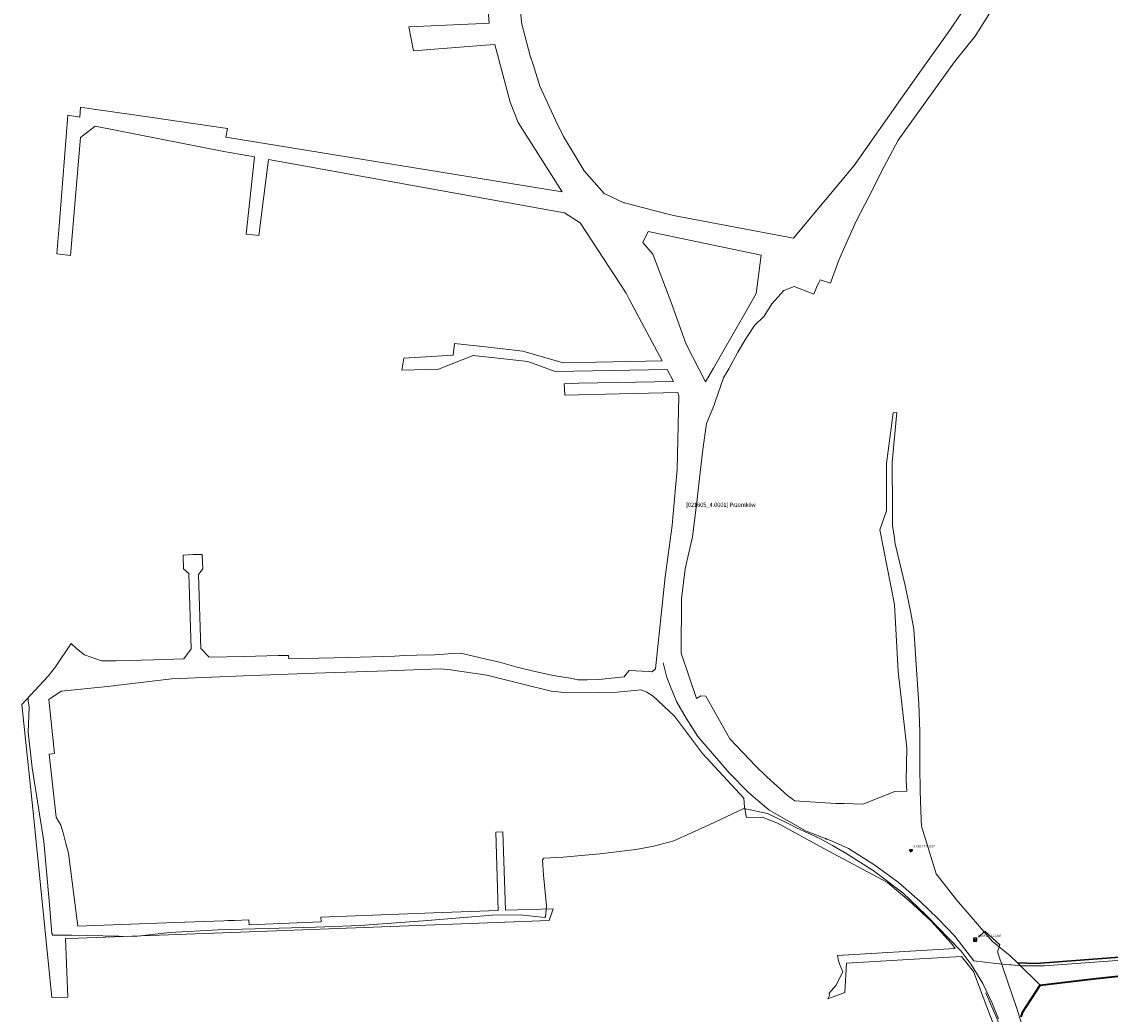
# Model space of a CAD drawing. Header units: metres. Extents: x 5552311 to 5555313, y 5709371 to 5712599.
# Tile 3 of 71: x 5553892 to 5554344, y 5710814 to 5711226. Entities that reach past the tile are written whole.
import ezdxf
from ezdxf.enums import TextEntityAlignment as Align

# ---------------------------------------------------------------- set-up
doc = ezdxf.new("R2010")
doc.units = ezdxf.units.M
doc.header["$MEASUREMENT"] = 0
doc.layers.get('0').update_dxf_attribs({"color": 2, "linetype": 'CONTINUOUS', "lineweight": 5})
for name, color, linetype in [('203-punkt graniczny', 7, 'CONTINUOUS'), ('208-opis obrębu', 7, 'CONTINUOUS'), ('218-kontur użytku gruntowego', 60, 'CONTINUOUS'), ('219-działka ewidencyjna', 7, 'CONTINUOUS'), ('ogrodzenie trwałe', 7, 'CONTINUOUS'), ('przewód gazowy', 7, 'CONTINUOUS'), ('przewód telekomunikacyjny podziemny', 7, 'CONTINUOUS'), ('przewód telekomunikacyjny podziemny-Atr1', 7, 'CONTINUOUS'), ('Szczegółowa osnowa geodezyjna pozioma', 7, 'CONTINUOUS'), ('Szczegółowa osnowa geodezyjna pozioma-Atr103', 7, 'CONTINUOUS'), ('Szczegółowa osnowa geodezyjna wysokościowa', 7, 'CONTINUOUS'), ('Szczegółowa osnowa geodezyjna wysokościowa-Atr103', 7, 'CONTINUOUS')]:
    doc.layers.add(name, color=color, linetype=linetype)
doc.styles.get("Standard").update_dxf_attribs({"font": 'Working1250', "width": 0.75})
doc.linetypes.add('902-500', pattern='A,3.75,0,[1,ksztalty.shx,S=0.5,R=0,X=0,Y=0],3.75', length=7.5)

# ---------------------------------------------------------------- blocks, each defined once
blk = doc.blocks.new('203')
at = {"linetype": 'Continuous', "lineweight": 0}
h = blk.add_hatch(color=94, dxfattribs=at)
edge = h.paths.add_edge_path()
edge.add_arc((0, 0), 0.045, 0, 360)
blk = doc.blocks.new('OSSP')
at = {"color": 0}
for p, q in [((-0.626, 0.625), (-0.626, -0.625)), ((-0.626, 0.625), (-0.626, -0.625)), ((0.624, 0.625), (-0.626, 0.625)), ((0.624, 0.625), (-0.626, 0.625)), ((0.3, 0), (-0.3, 0)), ((0.3, 0), (-0.3, 0)), ((0, -0.3), (0, 0.3)), ((0, -0.3), (0, 0.3)), ((0.624, -0.625), (0.624, 0.625)), ((0.624, -0.625), (0.624, 0.625)), ((-0.626, -0.625), (0.624, -0.625)), ((-0.626, -0.625), (0.624, -0.625))]:
    blk.add_line(p, q, dxfattribs=at)
blk = doc.blocks.new('OSSH')
at = {"color": 0}
for p, q in [((0, -0.721), (-0.624, 0.362)), ((0.626, 0.362), (-0.624, 0.362)), ((-0.25, 0), (0.25, 0)), ((0.626, 0.362), (0, -0.721)), ((0, -0.25), (0, 0.25))]:
    blk.add_line(p, q, dxfattribs=at)

msp = doc.modelspace()

# ---------------------------------------------------------------- linework, layer by layer
at = {"layer": '218-kontur użytku gruntowego', "linetype": 'Continuous', "lineweight": 9, "flags": 128}
for points in [[(5554083.71, 5711259.09), (5554086.5, 5711225.2)], [(5554288.42, 5711219.78), (5554315.14, 5711262.26)], [(5554293.19, 5711245.07), (5554277.14, 5711221.34)], [(5554100.07, 5711224.78), (5554098.66, 5711237.57)], [(5554084.04, 5711225.09), (5554053.06, 5711223.72)], [(5554053.06, 5711223.72), (5554055.09, 5711213.8)], [(5554086.5, 5711225.2), (5554084.04, 5711225.09)], [(5554103.44, 5711211.64), (5554100.07, 5711224.78)], [(5554277.14, 5711221.34), (5554265.41, 5711204.87)], [(5554279.72, 5711209.2), (5554288.42, 5711219.78)], [(5554055.09, 5711213.8), (5554084.83, 5711216.03)], [(5554084.83, 5711216.03), (5554088.77, 5711216.39)], [(5554088.77, 5711216.39), (5554095.18, 5711192.37)], [(5554104.73, 5711208.12), (5554103.44, 5711211.64)], [(5554256.4, 5711176.63), (5554279.72, 5711209.2)], [(5554107.51, 5711199.08), (5554104.73, 5711208.12)], [(5554265.41, 5711204.87), (5554257.33, 5711193.52)], [(5554114.05, 5711184.92), (5554107.51, 5711199.08)], [(5554095.18, 5711192.37), (5554098.54, 5711184.03)], [(5554257.33, 5711193.52), (5554238.05, 5711166.18)], [(5553911.45, 5711187), (5553907.93, 5711142.67)], [(5553916.5, 5711186.23), (5553911.45, 5711187)], [(5553916.77, 5711190.3), (5553916.5, 5711186.23)], [(5553922.07, 5711189.53), (5553916.77, 5711190.3)], [(5553938.89, 5711187.1), (5553922.07, 5711189.53)], [(5553977.73, 5711181.49), (5553938.89, 5711187.1)], [(5553916.76, 5711177.77), (5553922.75, 5711182.52)], [(5553922.75, 5711182.52), (5553976.29, 5711171.96)], [(5554098.54, 5711184.03), (5554116.76, 5711155.2)], [(5554117.41, 5711178.18), (5554114.05, 5711184.92)], [(5553913.38, 5711138.63), (5553916.76, 5711177.77)], [(5553977.09, 5711177.87), (5553977.73, 5711181.49)], [(5554116.76, 5711155.2), (5553977.09, 5711177.87)], [(5554125.98, 5711163.93), (5554117.41, 5711178.18)], [(5554250.62, 5711165.65), (5554256.4, 5711176.63)], [(5553976.29, 5711171.96), (5553988.93, 5711169.68)], [(5553988.93, 5711169.68), (5553985.49, 5711137.67)], [(5553990.82, 5711137.07), (5553994.79, 5711168.62)], [(5553994.79, 5711168.62), (5554079.27, 5711153.39)], [(5554238.05, 5711166.18), (5554212.85, 5711135.92)], [(5554244.14, 5711153.1), (5554250.62, 5711165.65)], [(5554134.2, 5711154.43), (5554125.98, 5711163.93)], [(5554079.27, 5711153.39), (5554093.12, 5711150.89)], [(5554093.12, 5711150.89), (5554107.69, 5711148.26)], [(5554142.44, 5711150.66), (5554134.2, 5711154.43)], [(5554142.85, 5711150.55), (5554142.44, 5711150.66)], [(5554154.93, 5711147.41), (5554142.85, 5711150.55)], [(5554239, 5711143), (5554244.14, 5711153.1)], [(5554107.69, 5711148.26), (5554117.82, 5711146.44)], [(5554117.82, 5711146.44), (5554124.25, 5711142.34)], [(5554163, 5711145.31), (5554154.93, 5711147.41)], [(5553907.93, 5711142.67), (5553906.83, 5711129.47)], [(5554124.25, 5711142.34), (5554143.36, 5711113.09)], [(5554212.85, 5711135.92), (5554163, 5711145.31)], [(5554233.67, 5711131.18), (5554239, 5711143)], [(5553912.49, 5711128.79), (5553913.38, 5711138.63)], [(5553985.49, 5711137.67), (5553988.17, 5711137.37)], [(5553988.17, 5711137.37), (5553990.82, 5711137.07)], [(5554150.3, 5711134.13), (5554152.53, 5711138.77)], [(5554152.53, 5711138.77), (5554199.51, 5711128.89)], [(5554154.5, 5711129.27), (5554150.3, 5711134.13)], [(5553906.83, 5711129.47), (5553912.49, 5711128.79)], [(5554162.37, 5711108.5), (5554154.5, 5711129.27)], [(5554199.51, 5711128.89), (5554197.46, 5711112.92)], [(5554231.76, 5711126.8), (5554233.67, 5711131.18)], [(5554228.49, 5711118.03), (5554231.76, 5711126.8)], [(5554208.83, 5711114.16), (5554213.23, 5711115.86)], [(5554213.23, 5711115.86), (5554221.29, 5711112.7)], [(5554221.29, 5711112.7), (5554222.51, 5711115.44)], [(5554222.51, 5711115.44), (5554223.43, 5711117.52)], [(5554223.43, 5711117.52), (5554223.92, 5711118.6)], [(5554223.92, 5711118.6), (5554228.26, 5711117.22)], [(5554228.26, 5711117.22), (5554228.49, 5711118.03)], [(5554143.36, 5711113.09), (5554144.68, 5711110.63)], [(5554144.68, 5711110.63), (5554158.38, 5711085.06)], [(5554197.46, 5711112.92), (5554193.81, 5711106.59)], [(5554203.92, 5711108.72), (5554208.83, 5711114.16)], [(5554168.12, 5711092.26), (5554162.37, 5711108.5)], [(5554193.81, 5711106.59), (5554183.01, 5711087.81)], [(5554200.76, 5711103.58), (5554203.92, 5711108.72)], [(5554196.68, 5711099.65), (5554200.76, 5711103.58)], [(5554194.07, 5711095.67), (5554196.68, 5711099.65)], [(5554072.06, 5711092.23), (5554071.52, 5711087.35)], [(5554086.17, 5711090.63), (5554072.06, 5711092.23)], [(5554176.39, 5711076.28), (5554168.12, 5711092.26)], [(5554189.72, 5711088.62), (5554192.88, 5711093.75)], [(5554192.88, 5711093.75), (5554194.07, 5711095.67)], [(5554071.52, 5711087.35), (5554051, 5711086.14)], [(5554065.44, 5711081.51), (5554079.89, 5711087.29)], [(5554079.89, 5711087.29), (5554091.34, 5711085.97)], [(5554100.47, 5711089.02), (5554086.17, 5711090.63)], [(5554117.18, 5711084.24), (5554100.47, 5711089.02)], [(5554183.01, 5711087.81), (5554179.69, 5711082)], [(5554186.1, 5711081.71), (5554189.72, 5711088.62)], [(5554051, 5711086.14), (5554050.15, 5711081.09)], [(5554091.34, 5711085.97), (5554102.47, 5711084.68)], [(5554102.47, 5711084.68), (5554113.93, 5711080.59)], [(5554158.38, 5711085.06), (5554117.18, 5711084.24)], [(5554050.15, 5711081.09), (5554065.44, 5711081.51)], [(5554113.93, 5711080.59), (5554160.37, 5711081.34)], [(5554160.37, 5711081.34), (5554162.99, 5711076.46)], [(5554179.69, 5711082), (5554176.39, 5711076.28)], [(5554183.77, 5711077.92), (5554186.1, 5711081.71)], [(5554120.92, 5711075.62), (5554117.64, 5711075.5)], [(5554117.64, 5711075.5), (5554117.92, 5711070.74)], [(5554123.69, 5711075.71), (5554120.92, 5711075.62)], [(5554162.99, 5711076.46), (5554123.69, 5711075.71)], [(5554180.41, 5711067.98), (5554183.77, 5711077.92)], [(5554117.92, 5711070.74), (5554140.42, 5711071.24)], [(5554140.42, 5711071.24), (5554164.84, 5711071.79)], [(5554165.2, 5711070.54), (5554164.54, 5711039.93)], [(5554164.84, 5711071.79), (5554165.2, 5711070.54)], [(5554176.74, 5711058.93), (5554180.11, 5711067)], [(5554180.11, 5711067), (5554180.41, 5711067.98)], [(5554254.29, 5711063.42), (5554251.59, 5711042.36)], [(5554253.88, 5711042.98), (5554255.89, 5711063.49)], [(5554255.89, 5711063.49), (5554254.29, 5711063.42)], [(5554175.17, 5711048.15), (5554176.74, 5711058.93)], [(5554173.87, 5711036.28), (5554175.17, 5711048.15)], [(5554251.59, 5711042.36), (5554251.48, 5711022.76)], [(5554254.02, 5711023.57), (5554253.88, 5711042.98)], [(5554164.54, 5711039.93), (5554162.76, 5711020)], [(5554172.85, 5711027.63), (5554173.87, 5711036.28)], [(5554170.98, 5711011.97), (5554172.85, 5711027.63)], [(5554162.76, 5711020), (5554162.45, 5711016.6)], [(5554251.48, 5711022.76), (5554248.83, 5711014.79)], [(5554253.98, 5711016.69), (5554254.02, 5711023.57)], [(5554162.45, 5711016.6), (5554159.55, 5710995.32)], [(5554248.83, 5711014.79), (5554254.88, 5710983.83)], [(5554254.66, 5711012.26), (5554253.98, 5711016.69)], [(5554167.87, 5710998.65), (5554170.98, 5711011.97)], [(5554255.18, 5711008.97), (5554254.66, 5711012.26)], [(5554259.24, 5710991.69), (5554255.18, 5711008.97)], [(5553963.56, 5711004.53), (5553959.35, 5711004.33)], [(5553959.35, 5711004.33), (5553959.54, 5710998.57)], [(5553967.31, 5711004.62), (5553963.56, 5711004.53)], [(5553967.48, 5710998.69), (5553967.31, 5711004.62)], [(5553959.54, 5710998.57), (5553961.68, 5710996.67)], [(5553965.79, 5710996.34), (5553967.48, 5710998.69)], [(5554166.31, 5710986.24), (5554167.87, 5710998.65)], [(5553961.68, 5710996.67), (5553962.73, 5710965.35)], [(5553966.65, 5710965.5), (5553965.79, 5710996.34)], [(5554159.55, 5710995.32), (5554155.55, 5710957.13)], [(5554261.71, 5710980.31), (5554259.24, 5710991.69)], [(5554166.18, 5710963.62), (5554166.31, 5710986.24)], [(5554254.88, 5710983.83), (5554256.33, 5710956.04)], [(5554262.87, 5710973.63), (5554261.71, 5710980.31)], [(5554264.6, 5710948.48), (5554262.87, 5710973.63)], [(5553912.79, 5710967.66), (5553906.26, 5710957.97)], [(5553915.06, 5710965.55), (5553912.79, 5710967.66)], [(5553918.35, 5710962.94), (5553915.06, 5710965.55)], [(5553962.73, 5710965.35), (5553959.59, 5710961.29)], [(5553970.18, 5710962.02), (5553966.65, 5710965.5)], [(5553925.43, 5710960.4), (5553918.35, 5710962.94)], [(5553947.2, 5710960.83), (5553931.48, 5710960.47)], [(5553959.59, 5710961.29), (5553947.2, 5710960.83)], [(5553984.68, 5710962.29), (5553970.18, 5710962.02)], [(5553998.77, 5710962.66), (5553984.68, 5710962.29)], [(5554003.17, 5710962.71), (5553998.77, 5710962.66)], [(5554003.19, 5710961.26), (5554003.17, 5710962.71)], [(5554028.11, 5710961.82), (5554003.19, 5710961.26)], [(5554047.11, 5710962.4), (5554028.11, 5710961.82)], [(5554051.24, 5710962.63), (5554047.11, 5710962.4)], [(5554056.49, 5710962.77), (5554051.24, 5710962.63)], [(5554063.7, 5710962.97), (5554056.49, 5710962.77)], [(5554071.4, 5710963.48), (5554063.7, 5710962.97)], [(5554074.63, 5710963.59), (5554071.4, 5710963.48)], [(5554086.51, 5710960.82), (5554074.63, 5710963.59)], [(5554090.74, 5710959.83), (5554086.51, 5710960.82)], [(5554172.58, 5710944.81), (5554166.18, 5710963.62)], [(5553906.26, 5710957.97), (5553903.3, 5710954.05)], [(5553931.48, 5710960.47), (5553925.43, 5710960.4)], [(5554014.13, 5710955.27), (5554044.2, 5710956.3)], [(5554044.2, 5710956.3), (5554058.61, 5710956.79)], [(5554058.61, 5710956.79), (5554066.19, 5710957.05)], [(5554066.19, 5710957.05), (5554070.46, 5710956.76)], [(5554070.46, 5710956.76), (5554085.52, 5710954.49)], [(5554097.57, 5710958), (5554090.74, 5710959.83)], [(5554104.83, 5710956.21), (5554097.57, 5710958)], [(5554111.76, 5710954.56), (5554104.83, 5710956.21)], [(5554144.61, 5710956.47), (5554142.81, 5710954.15)], [(5554152.61, 5710955.95), (5554144.61, 5710956.47)], [(5554155.55, 5710957.13), (5554154.17, 5710955.82)], [(5554256.33, 5710956.04), (5554260.02, 5710924.25)], [(5553903.3, 5710954.05), (5553892.31, 5710942.26)], [(5553927.86, 5710949.82), (5553954.46, 5710952.92)], [(5553954.46, 5710952.92), (5553984.37, 5710954.26)], [(5553984.37, 5710954.26), (5554014.13, 5710955.27)], [(5554085.52, 5710954.49), (5554094.4, 5710952.24)], [(5554094.4, 5710952.24), (5554101, 5710950.56)], [(5554115.55, 5710953.88), (5554111.76, 5710954.56)], [(5554120.25, 5710953.2), (5554115.55, 5710953.88)], [(5554123.29, 5710952.56), (5554120.25, 5710953.2)], [(5554127.12, 5710952.61), (5554123.29, 5710952.56)], [(5554132.06, 5710952.7), (5554127.12, 5710952.61)], [(5554138.69, 5710953.4), (5554132.06, 5710952.7)], [(5554142.54, 5710953.8), (5554138.69, 5710953.4)], [(5554142.81, 5710954.15), (5554142.54, 5710953.8)], [(5554154.17, 5710955.82), (5554152.61, 5710955.95)], [(5553903.62, 5710944.35), (5553908.73, 5710947.88)], [(5553908.73, 5710947.88), (5553927.86, 5710949.82)], [(5554101, 5710950.56), (5554112.3, 5710947.81)], [(5554112.3, 5710947.81), (5554119.01, 5710947.19)], [(5554119.01, 5710947.19), (5554132.34, 5710947.22)], [(5554132.34, 5710947.22), (5554139.66, 5710947.41)], [(5554139.66, 5710947.41), (5554149.61, 5710948.33)], [(5554149.61, 5710948.33), (5554151.92, 5710947.42)], [(5554151.92, 5710947.42), (5554154.6, 5710945.7)], [(5554264.98, 5710942.62), (5554264.6, 5710948.48)], [(5553905.95, 5710921.93), (5553903.62, 5710944.35)], [(5554154.6, 5710945.7), (5554163.48, 5710937.4)], [(5554174.36, 5710945.88), (5554172.58, 5710944.81)], [(5554176.55, 5710945.74), (5554174.36, 5710945.88)], [(5554186.48, 5710928.04), (5554176.55, 5710945.74)], [(5554265.35, 5710931.02), (5554264.98, 5710942.62)], [(5553892.31, 5710942.26), (5553893.15, 5710934.35)], [(5553893.15, 5710934.35), (5553896.92, 5710899.02)], [(5554163.48, 5710937.4), (5554175.16, 5710922.02)], [(5554265.34, 5710916.66), (5554265.35, 5710931.02)], [(5554197.21, 5710916.63), (5554186.48, 5710928.04)], [(5553903.75, 5710921.67), (5553905.95, 5710921.93)], [(5553906.57, 5710895.58), (5553903.75, 5710921.67)], [(5554175.16, 5710922.02), (5554192.22, 5710903.39)], [(5554260.02, 5710924.25), (5554259.71, 5710910.55)], [(5554201.78, 5710912.25), (5554197.21, 5710916.63)], [(5554265.55, 5710906.48), (5554265.34, 5710916.66)], [(5554210.4, 5710904.53), (5554201.78, 5710912.25)], [(5554259.98, 5710906.33), (5554254.96, 5710906.21)], [(5554259.71, 5710910.55), (5554259.98, 5710906.33)], [(5554265.91, 5710894.39), (5554265.55, 5710906.48)], [(5554192.22, 5710903.39), (5554192.49, 5710899.67)], [(5554213.48, 5710902.31), (5554210.4, 5710904.53)], [(5554230.51, 5710901.2), (5554213.48, 5710902.31)], [(5554254.96, 5710906.21), (5554241.7, 5710900.98)], [(5553896.92, 5710899.02), (5553904.73, 5710820.6)], [(5554192.49, 5710899.67), (5554193.4, 5710895.38)], [(5554233.89, 5710901.13), (5554230.51, 5710901.2)], [(5554241.7, 5710900.98), (5554233.89, 5710901.13)], [(5553908.59, 5710892.24), (5553906.57, 5710895.58)], [(5554193.4, 5710895.38), (5554199.94, 5710895.47)], [(5554199.94, 5710895.47), (5554206.2, 5710893.01)], [(5554206.2, 5710893.01), (5554225.55, 5710882.55)], [(5554266.09, 5710891.82), (5554265.91, 5710894.39)], [(5553909.45, 5710889.03), (5553908.59, 5710892.24)], [(5553910.64, 5710884.58), (5553909.45, 5710889.03)], [(5554092.22, 5710889.4), (5554089.23, 5710889.28)], [(5554089.23, 5710889.28), (5554090.28, 5710856.74)], [(5554093.23, 5710856.85), (5554092.22, 5710889.4)], [(5554272.11, 5710872.01), (5554266.09, 5710891.82)], [(5553911.71, 5710880.62), (5553910.64, 5710884.58)], [(5553915.57, 5710850.22), (5553911.71, 5710880.62)], [(5554225.55, 5710882.55), (5554251.91, 5710868.32)], [(5554280.61, 5710861.13), (5554272.11, 5710872.01)], [(5554251.91, 5710868.32), (5554254.81, 5710865.91)], [(5554254.81, 5710865.91), (5554260.78, 5710860.93)], [(5554295.41, 5710844), (5554280.61, 5710861.13)], [(5554090.28, 5710856.74), (5554063.34, 5710855.74)], [(5554113.02, 5710857.42), (5554093.23, 5710856.85)], [(5554111.41, 5710852.58), (5554113.02, 5710857.42)], [(5554260.78, 5710860.93), (5554270.1, 5710852.29)], [(5553976.29, 5710852.48), (5553956.2, 5710851.73)], [(5553977.91, 5710852.54), (5553976.29, 5710852.48)], [(5553980.69, 5710852.65), (5553977.91, 5710852.54)], [(5553986.69, 5710852.87), (5553980.69, 5710852.65)], [(5553986.76, 5710850.87), (5553986.69, 5710852.87)], [(5554016.64, 5710851.99), (5553986.76, 5710850.87)], [(5554063.34, 5710855.74), (5554016.57, 5710853.99)], [(5554016.57, 5710853.99), (5554016.64, 5710851.99)], [(5554071.31, 5710851.03), (5554111.41, 5710852.58)], [(5554270.1, 5710852.29), (5554278.5, 5710843.02)], [(5553933.71, 5710850.89), (5553915.57, 5710850.22)], [(5553915.76, 5710845.22), (5553986.88, 5710847.87)], [(5553956.2, 5710851.73), (5553933.71, 5710850.89)], [(5553986.88, 5710847.87), (5554071.31, 5710851.03)], [(5553910.44, 5710845.2), (5553915.76, 5710845.22)], [(5553911.5, 5710820.71), (5553910.44, 5710845.2)], [(5554278.5, 5710843.02), (5554280.07, 5710841.04)], [(5554302.71, 5710838.1), (5554295.41, 5710844)], [(5554280.07, 5710841.04), (5554231.16, 5710838.13)], [(5554231.16, 5710838.13), (5554231.53, 5710835.85)], [(5554231.53, 5710835.85), (5554232.03, 5710834.66)], [(5554232.03, 5710834.66), (5554233.44, 5710831.32)], [(5554234.26, 5710822.7), (5554234.93, 5710834.84)], [(5554234.93, 5710834.84), (5554267.76, 5710836.79)], [(5554267.76, 5710836.79), (5554282.73, 5710837.68)], [(5554282.73, 5710837.68), (5554287.69, 5710831.44)], [(5554306.02, 5710835.02), (5554302.71, 5710838.1)], [(5554313.68, 5710834.78), (5554306.02, 5710835.02)], [(5554352.07, 5710837.64), (5554313.68, 5710834.78)], [(5554233.44, 5710831.32), (5554230.53, 5710825.58)], [(5554287.69, 5710831.44), (5554291.69, 5710820.82)], [(5554337.45, 5710828.42), (5554361.71, 5710830.99)], [(5554230.53, 5710825.58), (5554227.75, 5710822.47)], [(5554308.17, 5710814.74), (5554315.38, 5710825.82)], [(5554315.38, 5710825.82), (5554333.21, 5710827.92)], [(5554333.21, 5710827.92), (5554337.45, 5710828.42)], [(5553904.73, 5710820.6), (5553911.5, 5710820.71)], [(5554227.16, 5710820.02), (5554234.26, 5710822.7)], [(5554227.86, 5710821.48), (5554227.16, 5710820.02)], [(5554227.75, 5710822.47), (5554227.86, 5710821.48)], [(5554291.69, 5710820.82), (5554300.82, 5710796.69)], [(5554307.54, 5710812.59), (5554308.17, 5710814.74)]]:
    msp.add_lwpolyline(points, dxfattribs=at)
at = {"layer": '219-działka ewidencyjna', "color": 94, "linetype": 'Continuous', "lineweight": 30, "flags": 128}
for points in [[(5554306.02, 5710835.02), (5554315.38, 5710825.82)], [(5554306.02, 5710835.02), (5554313.68, 5710834.78)], [(5554352.07, 5710837.64), (5554313.68, 5710834.78)], [(5554361.71, 5710830.99), (5554337.45, 5710828.42)], [(5554337.45, 5710828.42), (5554315.38, 5710825.82)]]:
    msp.add_lwpolyline(points, dxfattribs=at)
at = {"layer": 'ogrodzenie trwałe', "color": 8, "linetype": '902-500', "lineweight": 35, "flags": 128}
msp.add_lwpolyline([(5554307.54, 5710812.59), (5554308.17, 5710814.74), (5554315.38, 5710825.82), (5554337.45, 5710828.42), (5554361.71, 5710830.99), (5554370.53, 5710831.14), (5554381.41, 5710830.77), (5554392.5, 5710829.73), (5554405.48, 5710827.07), (5554411.81, 5710825.17), (5554436.65, 5710816.2), (5554448.82, 5710811.08), (5554454.74, 5710808.1), (5554458.58, 5710806.16), (5554486.4, 5710792.12), (5554492.11, 5710788.8), (5554504.99, 5710780.4), (5554510.54, 5710776.73), (5554513.75, 5710772.89), (5554516.7, 5710768.12), (5554526.56, 5710751.78)], dxfattribs=at)
at = {"layer": 'przewód gazowy', "color": 40, "linetype": 'Continuous', "lineweight": 18, "flags": 128}
msp.add_lwpolyline([(5554344.67, 5710663.53), (5554337.1, 5710674.14), (5554317.38, 5710701.79), (5554323, 5710705.01), (5554325.56, 5710706.2), (5554328.34, 5710708.07), (5554335.05, 5710711.9), (5554335.43, 5710712.1), (5554332.9, 5710715.89), (5554331.03, 5710719.22), (5554327.37, 5710726.96), (5554326.2, 5710730.55), (5554324.93, 5710735.43), (5554320.32, 5710758.72), (5554316.81, 5710776.57), (5554313.54, 5710790.43), (5554310.57, 5710800.81), (5554306.97, 5710812), (5554305.64, 5710816.09), (5554297.93, 5710838.7), (5554297.65, 5710839.6), (5554298.63, 5710842.55), (5554292.36, 5710848.16), (5554289.73, 5710845.63)], dxfattribs=at)
at = {"layer": 'przewód telekomunikacyjny podziemny', "color": 30, "linetype": 'Continuous', "lineweight": 18, "flags": 128}
for points in [[(5554158.73, 5710959.56), (5554160.29, 5710953.5), (5554164.34, 5710943.52), (5554168.27, 5710936.69), (5554173.15, 5710929.08), (5554186.19, 5710913.98), (5554194.35, 5710905.68), (5554202.6, 5710898.61), (5554217.92, 5710889.81), (5554228.99, 5710885.56), (5554235.7, 5710882.5), (5554246.72, 5710875.52), (5554256.33, 5710868.46), (5554265.38, 5710860.69), (5554272.96, 5710853.27), (5554279.93, 5710846.09), (5554287.8, 5710835.83), (5554296.92, 5710834.75), (5554307.75, 5710833.84), (5554317.21, 5710833.83), (5554356.9, 5710836.65)], [(5554298.1, 5710811.71), (5554295.41, 5710818.34), (5554291.52, 5710826.42), (5554286.69, 5710834.34), (5554282.53, 5710839.86), (5554268.07, 5710854.84), (5554258.36, 5710864.05), (5554246.04, 5710873.37), (5554235.09, 5710880.27), (5554229.16, 5710883.78), (5554223.91, 5710886.62), (5554214.09, 5710891.04), (5554210.65, 5710892.82), (5554202.13, 5710897.05), (5554192.21, 5710899.17), (5554177.89, 5710892.27), (5554163.23, 5710885.62), (5554154.83, 5710883.44), (5554147.43, 5710882.04), (5554132.4, 5710880.27), (5554117.28, 5710878.86), (5554109.13, 5710878.47), (5554108.6, 5710877.79), (5554109.08, 5710871.46), (5554110.3, 5710858.63), (5554109.92, 5710854.13), (5554109.55, 5710853.8), (5554099.42, 5710854.98), (5554087.71, 5710854.82), (5554060.89, 5710852.6), (5554032.86, 5710850.58), (5554014.52, 5710849.9), (5553973.93, 5710848.79), (5553953.82, 5710847.68), (5553939.13, 5710846.03), (5553912.9, 5710846.54), (5553905.2, 5710846.51), (5553904.76, 5710847.23), (5553903.63, 5710860.73), (5553901.42, 5710885.39), (5553896.68, 5710916.05), (5553894.9, 5710930.81), (5553895.37, 5710941.13), (5553894.92, 5710943.8), (5553894.9, 5710945.03)], [(5554446.39, 5710546), (5554438, 5710558.61), (5554420.23, 5710583.63), (5554400.56, 5710611.46), (5554390.86, 5710625.65), (5554379.37, 5710640.87), (5554363.85, 5710660.95), (5554356.41, 5710670.49), (5554340.96, 5710690.97), (5554324.08, 5710713.52), (5554322.07, 5710717.37), (5554318.83, 5710725.14), (5554317.4, 5710729.49), (5554313.96, 5710747.36), (5554310.1, 5710767.3), (5554307.07, 5710783.72), (5554304.42, 5710793.03), (5554300.46, 5710804.82), (5554292.87, 5710822.58)]]:
    msp.add_lwpolyline(points, dxfattribs=at)

# ---------------------------------------------------------------- block references
at = {"layer": '203-punkt graniczny', "color": 8, "linetype": 'Continuous', "lineweight": 18}
for p in [(5554306.02, 5710835.02), (5554313.68, 5710834.78), (5554315.38, 5710825.82), (5554337.45, 5710828.42)]:
    msp.add_blockref('203', p, dxfattribs=at)
at = {"layer": 'Szczegółowa osnowa geodezyjna pozioma', "color": 8, "linetype": 'Continuous', "lineweight": 18}
msp.add_blockref('OSSP', (5554288.37, 5710844.6), dxfattribs=at)
at = {"layer": 'Szczegółowa osnowa geodezyjna wysokościowa', "color": 8, "linetype": 'Continuous', "lineweight": 18}
msp.add_blockref('OSSH', (5554261.72, 5710881.65), dxfattribs=at)

# ---------------------------------------------------------------- texts
at = {"layer": '208-opis obrębu', "color": 8, "linetype": 'Continuous', "lineweight": 35, "width": 0.79}
msp.add_text('[021605_4.0001] Przemków', height=1.75, dxfattribs=at).set_placement((5554168.37, 5711024.36))
at = {"layer": 'przewód telekomunikacyjny podziemny-Atr1', "color": 30, "width": 0.9}
for rotation, p in [(301.333, (5554169.94, 5710934.07)), (337.677, (5554226.02, 5710886.71)), (314.312, (5554269.7, 5710856.45)), (353.869, (5554302.57, 5710834.27))]:
    msp.add_text('tA', height=0.75, rotation=rotation, dxfattribs=at).set_placement(p, align=Align.MIDDLE_LEFT)
at = {"layer": 'Szczegółowa osnowa geodezyjna pozioma-Atr103', "color": 8, "oblique": 15, "width": 0.9}
msp.add_text('5.158.27.1.11350', height=0.9, dxfattribs=at).set_placement((5554289.37, 5710845.6), align=Align.BOTTOM_LEFT)
at = {"layer": 'Szczegółowa osnowa geodezyjna wysokościowa-Atr103', "color": 8, "width": 0.9}
msp.add_text('5.158.27.2.5032', height=0.9, dxfattribs=at).set_placement((5554262.72, 5710882.65), align=Align.BOTTOM_LEFT)

doc.saveas('drawing.dxf')
